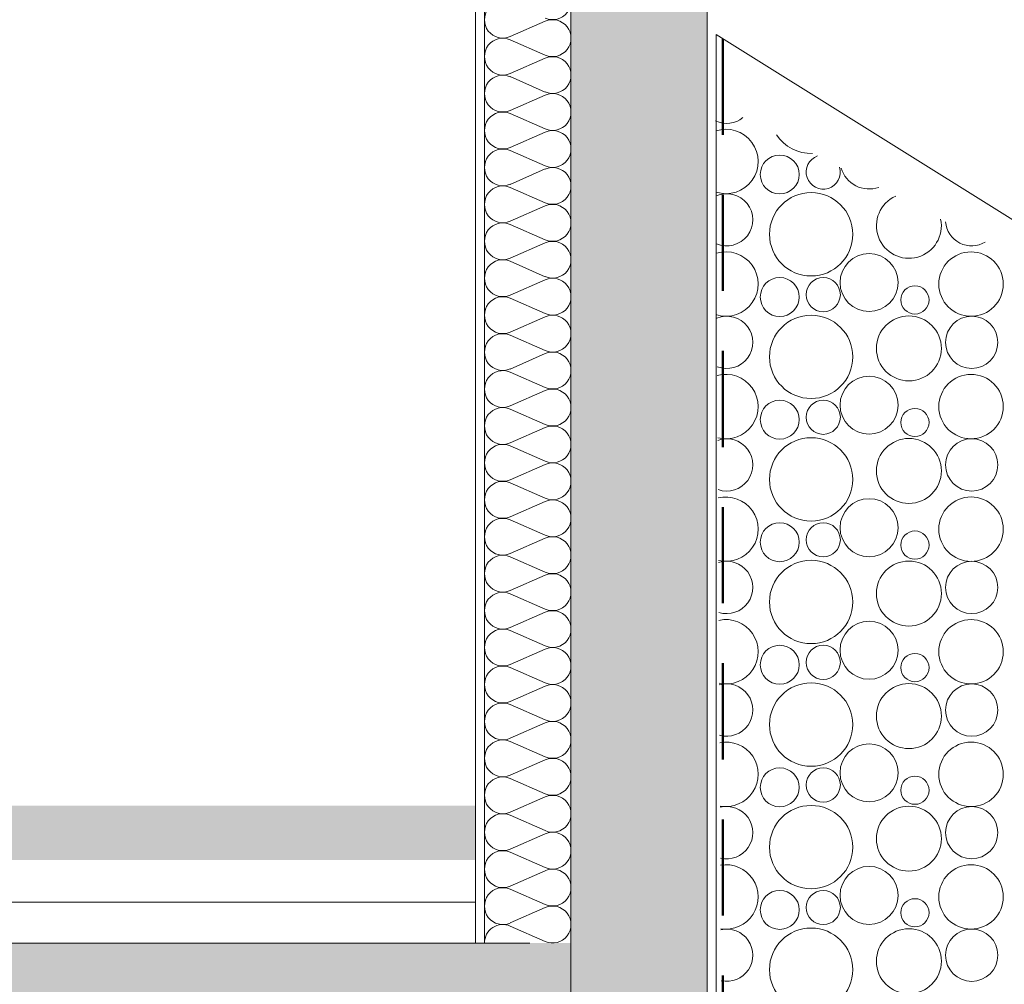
# Model space of a CAD drawing. Extents: x -25320 to 294860, y -9059 to 10983.
# Tile 40 of 58: x 11610 to 13056, y -261 to 1156. Entities that reach past the tile are written whole.
import ezdxf

# ---------------------------------------------------------------- set-up
doc = ezdxf.new("R2010")
doc.units = 0
doc.header["$MEASUREMENT"] = 0
doc.linetypes.add('Tirets', pattern=[229.305464, 141.111124, -88.19434])
doc.layers.add('COUPE', color=7, linetype='Continuous', lineweight=0)
doc.linetypes.add('ISOLATION', pattern='A,0.0001,-0.1,[134,ltypeshp.shx,S=0.1,R=0,X=-0.1,Y=0],-0.2,[134,ltypeshp.shx,S=0.1,R=180,X=0.1,Y=0],-0.1', length=0.4001)

msp = doc.modelspace()

# ---------------------------------------------------------------- hatches: boundary and pattern name
at = {"layer": 'COUPE', "linetype": 'Continuous', "lineweight": 15}
msp.add_hatch(color=256, dxfattribs=at).paths.add_polyline_path([(12419.4, -1291.5), (12619.5, -1162.1), (12619.5, 3150), (12419.4, 3150)])
at = {"layer": 'COUPE', "linetype": 'Continuous', "lineweight": 20}
msp.add_hatch(color=256, dxfattribs=at).paths.add_polyline_path([(-19405.2, -80), (12279.5, -78.3), (12279.5, 1.7), (-19405.2, 0)])
msp.add_hatch(color=256, dxfattribs=at).paths.add_polyline_path([(-19545.2, -350), (12419.5, -350), (12419.5, -200), (-19545.2, -200)], flags=0)

# ---------------------------------------------------------------- linework, layer by layer
at = {"layer": 'COUPE', "linetype": 'Continuous'}
for p, q in [((12279.5, 3550), (12279.5, -200)), ((12292.5, 3550), (12292.5, -200)), ((12419.5, 3150), (12419.5, -150)), ((12619.5, -150), (12619.5, 3150)), ((12419.5, -150), (12419.5, -1291.5)), ((12619.5, -150), (12619.5, -1162.1))]:
    msp.add_line(p, q, dxfattribs=at)
at = {"layer": 'COUPE', "linetype": 'Continuous', "lineweight": 20}
for p, q in [((12330.3, 1131.1), (12381.7, 1153.6)), ((12381.7, 1104), (12330.3, 1126.5)), ((12330.3, 1076.8), (12381.7, 1099.4)), ((12381.7, 1049.7), (12330.3, 1072.3)), ((12330.3, 1022.6), (12381.7, 1045.2)), ((12381.7, 995.5), (12330.3, 1018)), ((12330.3, 968.4), (12381.7, 990.9)), ((12381.7, 941.2), (12330.3, 963.8)), ((12330.3, 914.1), (12381.7, 936.7)), ((12381.7, 887), (12330.3, 909.6)), ((12330.3, 859.9), (12381.7, 882.5)), ((12381.7, 832.8), (12330.3, 855.3)), ((12330.3, 805.7), (12381.7, 828.2)), ((12381.7, 778.5), (12330.3, 801.1)), ((12330.3, 751.4), (12381.7, 774)), ((12381.7, 724.3), (12330.3, 746.9)), ((12330.3, 697.2), (12381.7, 719.7)), ((12381.7, 670.1), (12330.3, 692.6)), ((12330.3, 642.9), (12381.7, 665.5)), ((12381.7, 615.8), (12330.3, 638.4)), ((12330.3, 588.7), (12381.7, 611.3)), ((12381.7, 561.6), (12330.3, 584.2)), ((12330.3, 534.5), (12381.7, 557)), ((12381.7, 507.4), (12330.3, 529.9)), ((12330.3, 480.2), (12381.7, 502.8)), ((12381.7, 453.1), (12330.3, 475.7)), ((12330.3, 426), (12381.7, 448.6)), ((12381.7, 398.9), (12330.3, 421.4)), ((12330.3, 371.8), (12381.7, 394.3)), ((12381.7, 344.6), (12330.3, 367.2)), ((12330.3, 317.5), (12381.7, 340.1)), ((12381.7, 290.4), (12330.3, 313)), ((12330.3, 263.3), (12381.7, 285.8)), ((12381.7, 236.2), (12330.3, 258.7)), ((12330.3, 209.1), (12381.7, 231.6)), ((12381.7, 181.9), (12330.3, 204.5)), ((12330.3, 154.8), (12381.7, 177.4)), ((12381.7, 127.7), (12330.3, 150.3)), ((12330.3, 100.6), (12381.7, 123.1)), ((12381.7, 73.5), (12330.3, 96)), ((12330.3, 46.3), (12381.7, 68.9)), ((12381.7, 19.2), (12330.3, 41.8)), ((12330.3, -7.9), (12381.7, 14.7)), ((12381.7, -35), (12330.3, -12.5)), ((12330.3, -62.1), (12381.7, -39.6)), ((12381.7, -89.2), (12330.3, -66.7)), ((12330.3, -116.4), (12381.7, -93.8)), ((12381.7, -143.5), (12330.3, -120.9)), ((12330.3, -170.6), (12381.7, -148)), ((12619.5, -150), (12619.5, -500)), ((12381.7, -197.7), (12330.3, -175.2))]:
    msp.add_line(p, q, dxfattribs=at)
at = {"layer": 'COUPE', "linetype": 'Continuous', "lineweight": 9}
for p, q in [((12632.9, -1153.4), (12632.9, 1134.1)), ((13551.7, 560.5), (12632.9, 1134.1)), ((-19545.2, -200), (12359.1, -200))]:
    msp.add_line(p, q, dxfattribs=at)
at = {"layer": 'COUPE', "linetype": 'Tirets', "lineweight": 50}
msp.add_line((12642.7, 1128), (12642.7, -602.3), dxfattribs=at)
at = {"layer": 'COUPE', "linetype": 'ISOLATION', "ltscale": 140}
msp.add_line((-19405.2, -139.9), (12279.5, -139.9), dxfattribs=at)
at = {"layer": 'COUPE', "linetype": 'Continuous', "lineweight": 15}
for centre, radius in [((12726.3, 928.6), 28.6), ((12772.4, 840.8), 61.2), ((12857.5, 769.9), 42.6), ((13007.3, 767.7), 47.3), ((12726.3, 748.6), 28.6), ((12790.2, 752.1), 25.1), ((12924.9, 744.4), 20.7), ((12772.4, 660.8), 61.2), ((12916, 673.2), 47.7), ((13008.3, 682.1), 38.4), ((12857.5, 589.9), 42.6), ((13007.3, 587.7), 47.3), ((12726.3, 568.6), 28.6), ((12790.2, 572.1), 25.1), ((12924.9, 564.4), 20.7), ((12772.4, 480.8), 61.2), ((12916, 493.2), 47.7), ((13008.3, 502.1), 38.4), ((12857.5, 409.9), 42.6), ((13007.3, 407.7), 47.3), ((12726.3, 388.6), 28.6), ((12790.2, 392.1), 25.1), ((12924.9, 384.4), 20.7), ((12772.4, 300.8), 61.2), ((12916, 313.2), 47.7), ((13008.3, 322.1), 38.4), ((13007.3, 227.7), 47.3), ((12857.5, 229.9), 42.6), ((12726.3, 208.6), 28.6), ((12790.2, 212.1), 25.1), ((12924.9, 204.4), 20.7), ((12772.4, 120.8), 61.2), ((12916, 133.2), 47.7), ((13008.3, 142.1), 38.4), ((12857.5, 49.9), 42.6), ((13007.3, 47.7), 47.3), ((12726.3, 28.6), 28.6), ((12790.2, 32.1), 25.1), ((12924.9, 24.4), 20.7), ((12772.4, -59.2), 61.2), ((12916, -46.8), 47.7), ((13008.3, -37.9), 38.4), ((13007.3, -132.3), 47.3), ((12857.5, -130.1), 42.6), ((12726.3, -151.4), 28.6), ((12790.2, -147.9), 25.1), ((12924.9, -155.6), 20.7), ((12772.4, -239.2), 61.2), ((12916, -226.8), 47.7), ((13008.3, -217.9), 38.4)]:
    msp.add_circle(centre, radius, dxfattribs=at)
for centre, radius, start, end in [((12648.3, 1042.1), 38.4, 244.9348, 308.7007), ((12647.3, 947.7), 47.3, 252.1035, 108.6544), ((12772.4, 1020.8), 61.2, 213.6296, 272.009), ((12790.2, 932.1), 25.1, 109.1248, 16.5139), ((12857.5, 949.9), 42.6, 196.2007, 289.4379), ((12648.3, 862.1), 38.4, 246.8887, 113.8692), ((12916, 853.2), 47.7, 113.8208, 11.8179), ((13008.3, 862.1), 38.4, 184.2439, 301.3947), ((12647.3, 767.7), 47.3, 253.6154, 107.1425), ((12648.3, 682.1), 38.4, 248.8141, 111.9438), ((12647.3, 587.7), 47.3, 255.1155, 105.6424), ((12648.3, 502.1), 38.4, 250.7142, 110.0437), ((12647.3, 407.7), 47.3, 256.6049, 104.153), ((12648.3, 322.1), 38.4, 252.5921, 108.1658), ((12647.3, 227.7), 47.3, 258.0849, 102.673), ((12648.3, 142.1), 38.4, 254.4504, 106.3075), ((12647.3, 47.7), 47.3, 259.5566, 101.2013), ((12648.3, -37.9), 38.4, 256.2916, 104.4663), ((12647.3, -132.3), 47.3, 261.021, 99.7368), ((12648.3, -217.9), 38.4, 258.1181, 102.6397)]:
    msp.add_arc(centre, radius, start, end, dxfattribs=at)
at = {"layer": 'COUPE', "linetype": 'Continuous', "lineweight": 20}
for centre, start_param, end_param in [((12392.6, 1183), 2.728799, 6.695979), ((12319.5, 1155.9), 5.870392, 9.837571), ((12392.6, 1128.8), 2.728799, 6.695979), ((12319.5, 1101.7), 5.870392, 9.837571), ((12392.6, 1074.6), 2.728799, 6.695979), ((12319.5, 1047.4), 5.870392, 9.837571), ((12392.6, 1020.3), 2.728799, 6.695979), ((12319.5, 993.2), 5.870392, 9.837571), ((12392.6, 966.1), 2.728799, 6.695979), ((12319.5, 939), 5.870392, 9.837571), ((12392.6, 911.8), 2.728799, 6.695979), ((12319.5, 884.7), 5.870392, 9.837571), ((12392.6, 857.6), 2.728799, 6.695979), ((12319.5, 830.5), 5.870392, 9.837571), ((12392.6, 803.4), 2.728799, 6.695979), ((12319.5, 776.3), 5.870392, 9.837571), ((12392.6, 749.1), 2.728799, 6.695979), ((12319.5, 722), 5.870392, 9.837571), ((12392.6, 694.9), 2.728799, 6.695979), ((12319.5, 667.8), 5.870392, 9.837571), ((12392.6, 640.7), 2.728799, 6.695979), ((12319.5, 613.5), 5.870392, 9.837571), ((12392.6, 586.4), 2.728799, 6.695979), ((12319.5, 559.3), 5.870392, 9.837571), ((12392.6, 532.2), 2.728799, 6.695979), ((12319.5, 505.1), 5.870392, 9.837571), ((12392.6, 478), 2.728799, 6.695979), ((12319.5, 450.8), 5.870392, 9.837571), ((12392.6, 423.7), 2.728799, 6.695979), ((12319.5, 396.6), 5.870392, 9.837571), ((12392.6, 369.5), 2.728799, 6.695979), ((12319.5, 342.4), 5.870392, 9.837571), ((12392.6, 315.2), 2.728799, 6.695979), ((12319.5, 288.1), 5.870392, 9.837571), ((12392.6, 261), 2.728799, 6.695979), ((12319.5, 233.9), 5.870392, 9.837571), ((12392.6, 206.8), 2.728799, 6.695979), ((12319.5, 179.7), 5.870392, 9.837571), ((12392.6, 152.5), 2.728799, 6.695979), ((12319.5, 125.4), 5.870392, 9.837571), ((12392.6, 98.3), 2.728799, 6.695979), ((12319.5, 71.2), 5.870392, 9.837571), ((12392.6, 44.1), 2.728799, 6.695979), ((12319.5, 16.9), 5.870392, 9.837571), ((12392.6, -10.2), 2.728799, 6.695979), ((12319.5, -37.3), 5.870392, 9.837571), ((12392.6, -64.4), 2.728799, 6.695979), ((12319.5, -91.5), 5.870392, 9.837571), ((12392.6, -118.6), 2.728799, 6.695979), ((12319.5, -145.8), 5.870392, 9.837571), ((12392.6, -172.9), 2.728799, 6.695979), ((12319.5, -200), 5.870392, 7.853982)]:
    msp.add_ellipse(centre, major_axis=(0, 27.1), ratio=0.996979, start_param=start_param, end_param=end_param, dxfattribs=at)

doc.saveas('drawing.dxf')
